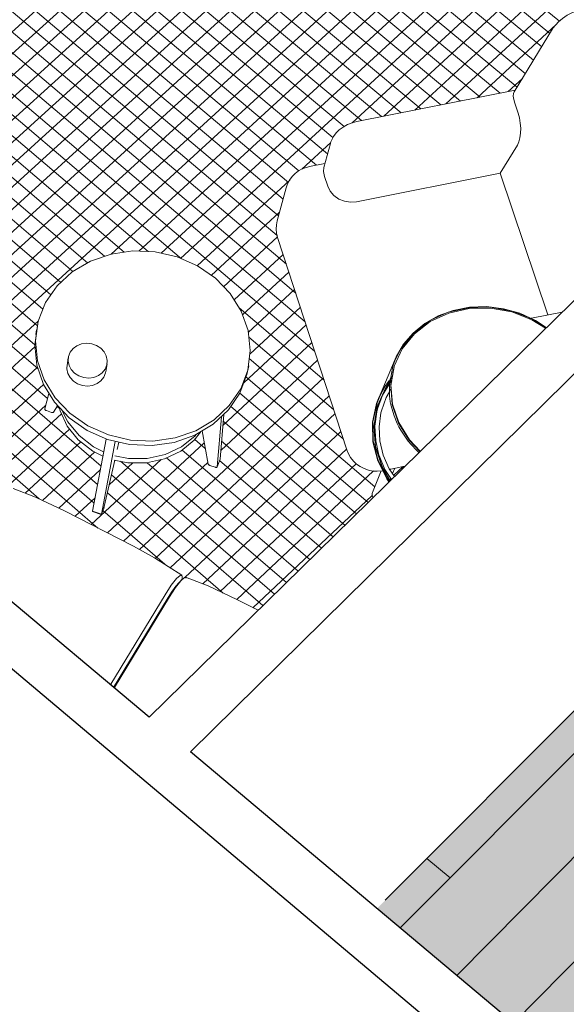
# Model space of a CAD drawing. Header units: centimetres. Extents: x 1151.07 to 1152.71, y 1902.53 to 1904.06.
# Tile 26 of 65: x 1151.76 to 1151.94, y 1903.22 to 1903.55. Entities that reach past the tile are written whole.
import ezdxf

# ---------------------------------------------------------------- set-up
doc = ezdxf.new("R2010")
doc.units = ezdxf.units.CM
for name, color, linetype, lineweight in [('Meble', 7, 'Continuous', 9), ('Meble-1', 8, 'Continuous', 9), ('Meble-2', 9, 'Continuous', 9), ('Oprawy oświetleniowe', 7, 'Continuous', 9), ('Oprawy oświetleniowe-1', 8, 'Continuous', 9), ('Oprawy oświetleniowe-2', 9, 'Continuous', 9), ('Wyposażenie elektryczne', 7, 'Continuous', 9), ('Wzór powierzchni', 7, 'Continuous', 9), ('Wzór powierzchni-1', 250, 'Continuous', 9), ('Wzór powierzchni-5', 254, 'Continuous', 9), ('Wzór powierzchni-6', 253, 'Continuous', 9), ('Wzór powierzchni-7', 9, 'Continuous', 9), ('Ściany', 7, 'Continuous', 9), ('Ściany-1', 250, 'Continuous', 25)]:
    doc.layers.add(name, color=color, linetype=linetype, lineweight=lineweight)
doc.layers.add('Wzór powierzchni-2', color=7, linetype='Continuous', lineweight=9, true_color=0xedebe7)

# ---------------------------------------------------------------- blocks, each defined once
blk = doc.blocks.new('FP_8-Aksono Kopia 1')
at = {"layer": 'Wzór powierzchni-2'}
h = blk.add_hatch(color=256, dxfattribs=at)
h.paths.add_polyline_path([(1152.18047, 1903.00093), (1152.20389, 1903.04115), (1152.17427, 1903.0658), (1152.16289, 1903.04503), (1152.15949, 1903.04141), (1152.1593, 1903.04144), (1152.15924, 1903.04147), (1152.15598, 1903.0442), (1152.14417, 1903.03142), (1152.17245, 1903.00766)])
h.paths.add_polyline_path([(1152.17072, 1903.06216), (1152.17085, 1903.06223), (1152.17065, 1903.06216), (1152.17068, 1903.06216)])
h.paths.add_polyline_path([(1152.09835, 1903.07461), (1152.12356, 1903.10144), (1152.12365, 1903.10136), (1152.12366, 1903.10167), (1152.12695, 1903.10518), (1152.10659, 1903.12213), (1152.09767, 1903.10299), (1152.09412, 1903.09928), (1152.09394, 1903.09931), (1152.09388, 1903.09935), (1152.08961, 1903.10297), (1152.07607, 1903.0886), (1152.09031, 1903.07664), (1152.09325, 1903.07988), (1152.09364, 1903.0799), (1152.09802, 1903.07623), (1152.09802, 1903.07573), (1152.09781, 1903.07505), (1152.09805, 1903.07485)])
h.paths.add_polyline_path([(1152.12814, 1903.09763), (1152.12807, 1903.09767), (1152.12813, 1903.09763)])
h.paths.add_polyline_path([(1152.10409, 1903.12088), (1152.10422, 1903.12095), (1152.10403, 1903.12088), (1152.10406, 1903.12088)])
h.paths.add_polyline_path([(1152.02687, 1903.13131), (1152.027, 1903.13153), (1152.02706, 1903.13146), (1152.02712, 1903.13158), (1152.02716, 1903.13162), (1152.02676, 1903.13155), (1152.02682, 1903.13156), (1152.02687, 1903.13132)])
h.paths.add_polyline_path([(1152.03252, 1903.13314), (1152.05764, 1903.15935), (1152.05766, 1903.15938), (1152.05775, 1903.15941), (1152.05782, 1903.15938), (1152.05783, 1903.15969), (1152.05944, 1903.16137), (1152.03979, 1903.17772), (1152.03187, 1903.1578), (1152.02841, 1903.15425), (1152.02822, 1903.15427), (1152.02817, 1903.15431), (1152.02397, 1903.15791), (1152.02399, 1903.15804), (1152.0252, 1903.16117), (1152.00933, 1903.14464), (1152.02211, 1903.13392), (1152.02231, 1903.13495), (1152.02234, 1903.13495), (1152.02241, 1903.13521), (1152.02243, 1903.13521), (1152.02247, 1903.13561), (1152.02607, 1903.13954), (1152.02646, 1903.13956), (1152.03076, 1903.13595), (1152.03076, 1903.13542), (1152.03062, 1903.13473), (1152.03079, 1903.13459)])
h.paths.add_polyline_path([(1152.26753, 1903.14128), (1152.28255, 1903.15759), (1152.27022, 1903.16757), (1152.26593, 1903.15705), (1152.26255, 1903.15344), (1152.26246, 1903.1534), (1152.26226, 1903.15347), (1152.25901, 1903.15611), (1152.25484, 1903.15159), (1152.25709, 1903.14977)])
h.paths.add_polyline_path([(1152.26285, 1903.15401), (1152.26286, 1903.15419), (1152.26285, 1903.15417)])
h.paths.add_polyline_path([(1152.26307, 1903.15477), (1152.26324, 1903.15498), (1152.26316, 1903.1549)])
h.paths.add_polyline_path([(1152.06224, 1903.15573), (1152.06217, 1903.15577), (1152.06223, 1903.15573)])
h.paths.add_polyline_path([(1152.26708, 1903.16459), (1152.26718, 1903.1647), (1152.26712, 1903.16475), (1152.26707, 1903.1646)])
h.paths.add_polyline_path([(1152.03713, 1903.17663), (1152.03726, 1903.1767), (1152.03707, 1903.17664), (1152.0371, 1903.17663)])
h.paths.add_polyline_path([(1151.95929, 1903.18805), (1151.95941, 1903.1882), (1151.95942, 1903.18809), (1151.95952, 1903.18831), (1151.95956, 1903.18836), (1151.95918, 1903.18831), (1151.95924, 1903.18828), (1151.95929, 1903.18806)])
h.paths.add_polyline_path([(1152.12791, 1903.26691), (1152.12796, 1903.26677), (1152.12795, 1903.26693)])
h.paths.add_polyline_path([(1151.96629, 1903.18868), (1151.96849, 1903.19094), (1151.9669, 1903.19232), (1151.9669, 1903.19247), (1151.98067, 1903.23363), (1151.98075, 1903.23357), (1151.98072, 1903.23387), (1151.98306, 1903.23626), (1151.96501, 1903.25125), (1151.95405, 1903.23973), (1151.95285, 1903.23853), (1151.95271, 1903.23847), (1151.9524, 1903.23864), (1151.94851, 1903.24188), (1151.94842, 1903.24205), (1151.94855, 1903.24228), (1151.94937, 1903.24315), (1151.95021, 1903.24404), (1151.96055, 1903.25519), (1151.96219, 1903.26019), (1151.96221, 1903.2602), (1151.96222, 1903.26103), (1151.96229, 1903.26312), (1151.96259, 1903.27178), (1151.96275, 1903.27683), (1151.96278, 1903.27786), (1151.96298, 1903.28283), (1151.96318, 1903.28923), (1151.96325, 1903.28985), (1151.96678, 1903.29343), (1151.96719, 1903.29343), (1151.96832, 1903.29268), (1151.99783, 1903.32254), (1151.99802, 1903.32499), (1152.00151, 1903.32853), (1152.00193, 1903.32853), (1152.00608, 1903.3255), (1152.00609, 1903.32494), (1152.00442, 1903.29497), (1152.00456, 1903.29503), (1152.02455, 1903.27861), (1152.05364, 1903.30826), (1152.05367, 1903.3083), (1152.05374, 1903.30833), (1152.05381, 1903.3083), (1152.05378, 1903.30857), (1152.05724, 1903.3121), (1152.05762, 1903.3121), (1152.0618, 1903.30871), (1152.06189, 1903.30836), (1152.06202, 1903.30841), (1152.07365, 1903.29896), (1152.09159, 1903.3173), (1152.09162, 1903.31735), (1152.09189, 1903.3179), (1152.09229, 1903.31871), (1152.09753, 1903.32919), (1152.09797, 1903.33011), (1152.09869, 1903.33154), (1152.09942, 1903.333), (1152.10699, 1903.34808), (1152.10705, 1903.34808), (1152.10706, 1903.34836), (1152.11024, 1903.35142), (1152.1106, 1903.35141), (1152.11481, 1903.34799), (1152.11481, 1903.34762), (1152.11429, 1903.34659), (1152.15109, 1903.31707), (1152.15196, 1903.31792), (1152.15232, 1903.31791), (1152.15657, 1903.3145), (1152.15657, 1903.31408), (1152.14066, 1903.28423), (1152.13831, 1903.27888), (1152.13552, 1903.26588), (1152.1321, 1903.26238), (1152.13198, 1903.26237), (1152.13184, 1903.26242), (1152.12772, 1903.26579), (1152.12765, 1903.2659), (1152.12812, 1903.26833), (1152.12075, 1903.26065), (1152.13965, 1903.24528), (1152.15614, 1903.26263), (1152.1566, 1903.2635), (1152.15821, 1903.26646), (1152.16572, 1903.28012), (1152.16655, 1903.28165), (1152.16681, 1903.28212), (1152.1725, 1903.29238), (1152.17258, 1903.29233), (1152.1726, 1903.29262), (1152.17575, 1903.29574), (1152.17611, 1903.29573), (1152.18039, 1903.2923), (1152.18044, 1903.29197), (1152.17983, 1903.29087), (1152.21732, 1903.26078), (1152.21818, 1903.26166), (1152.21855, 1903.26164), (1152.22287, 1903.25817), (1152.22292, 1903.25785), (1152.20573, 1903.22857), (1152.20312, 1903.22339), (1152.19937, 1903.21106), (1152.19596, 1903.2075), (1152.19589, 1903.20747), (1152.1957, 1903.20754), (1152.19144, 1903.21104), (1152.18723, 1903.20658), (1152.20675, 1903.1907), (1152.22307, 1903.20802), (1152.22312, 1903.20812), (1152.22368, 1903.20913), (1152.22517, 1903.2116), (1152.22873, 1903.21748), (1152.22894, 1903.21777), (1152.22984, 1903.21931), (1152.23004, 1903.2196), (1152.23094, 1903.22114), (1152.23115, 1903.22143), (1152.23221, 1903.22325), (1152.2324, 1903.22356), (1152.24085, 1903.23742), (1152.24094, 1903.23737), (1152.24095, 1903.23767), (1152.24407, 1903.24086), (1152.24444, 1903.24085), (1152.24879, 1903.23735), (1152.24885, 1903.23702), (1152.24819, 1903.23595), (1152.26669, 1903.22108), (1152.27153, 1903.22987), (1152.29993, 1903.26031), (1152.06728, 1903.44535), (1152.02634, 1903.40429), (1152.02566, 1903.40222), (1152.01921, 1903.39575), (1152.01849, 1903.39634), (1152.01849, 1903.39642), (1151.87766, 1903.25521), (1151.95473, 1903.19052), (1151.95479, 1903.19134), (1151.95489, 1903.19189), (1151.95492, 1903.19178), (1151.95495, 1903.19229), (1151.95855, 1903.19617), (1151.95893, 1903.19619), (1151.96315, 1903.19264), (1151.96315, 1903.19203), (1151.96308, 1903.19138), (1151.96559, 1903.18928)])
h.paths.add_polyline_path([(1152.25084, 1903.1923), (1152.25615, 1903.20194), (1152.23692, 1903.21746), (1152.23129, 1903.20811), (1152.23151, 1903.20794), (1152.2502, 1903.19282)])
h.paths.add_polyline_path([(1151.97753, 1903.20023), (1151.99146, 1903.21446), (1151.9915, 1903.21448), (1151.99157, 1903.21451), (1151.99164, 1903.21452), (1151.99161, 1903.21475), (1151.99326, 1903.21644), (1151.98527, 1903.22302), (1151.97948, 1903.20596)])
h.paths.add_polyline_path([(1152.22776, 1903.20439), (1152.22781, 1903.20442), (1152.22778, 1903.20442)])
h.paths.add_polyline_path([(1152.22771, 1903.20436), (1152.22781, 1903.20448), (1152.22772, 1903.20438)])
h.paths.add_polyline_path([(1152.19623, 1903.20811), (1152.19623, 1903.20831), (1152.19621, 1903.20828)])
h.paths.add_polyline_path([(1151.99598, 1903.21089), (1151.99602, 1903.21097), (1151.99592, 1903.2109), (1151.99598, 1903.21089)])
h.paths.add_polyline_path([(1152.22883, 1903.21758), (1152.22897, 1903.21789), (1152.22888, 1903.21766)])
h.paths.add_polyline_path([(1152.19955, 1903.21933), (1152.19964, 1903.21944), (1152.19958, 1903.21944), (1152.19955, 1903.21935)])
h.paths.add_polyline_path([(1152.22994, 1903.21941), (1152.23008, 1903.21972), (1152.22998, 1903.21949)])
h.paths.add_polyline_path([(1152.19961, 1903.21953), (1152.19966, 1903.21976), (1152.19961, 1903.21972), (1152.19961, 1903.21967)])
h.paths.add_polyline_path([(1152.23105, 1903.22124), (1152.23119, 1903.22156), (1152.23109, 1903.22133)])
h.paths.add_polyline_path([(1152.23327, 1903.22491), (1152.23337, 1903.22517), (1152.23337, 1903.22512)])
h.paths.add_polyline_path([(1152.20232, 1903.22498), (1152.20236, 1903.22502), (1152.20234, 1903.22501)])
h.paths.add_polyline_path([(1152.20227, 1903.22496), (1152.20235, 1903.22506), (1152.20228, 1903.22498)])
h.paths.add_polyline_path([(1152.2355, 1903.2286), (1152.23564, 1903.22892), (1152.23554, 1903.22869)])
h.paths.add_polyline_path([(1151.98514, 1903.22997), (1151.98518, 1903.23004), (1151.98507, 1903.22997), (1151.98514, 1903.22997)])
h.paths.add_polyline_path([(1152.23662, 1903.23045), (1152.23673, 1903.23072), (1152.23673, 1903.23067)])
h.paths.add_polyline_path([(1152.20028, 1903.23319), (1152.20531, 1903.24183), (1152.20552, 1903.24212), (1152.20573, 1903.24263), (1152.16937, 1903.27197), (1152.16412, 1903.26236), (1152.16421, 1903.26236), (1152.2002, 1903.23325)])
h.paths.add_polyline_path([(1152.24539, 1903.2333), (1152.24567, 1903.23377), (1152.24547, 1903.23371), (1152.24558, 1903.23371), (1152.24541, 1903.23335), (1152.24539, 1903.23332)])
h.paths.add_polyline_path([(1152.23886, 1903.23417), (1152.23901, 1903.23449), (1152.23891, 1903.23426)])
h.paths.add_polyline_path([(1152.20326, 1903.23824), (1152.20345, 1903.23864), (1152.2033, 1903.23832)])
h.paths.add_polyline_path([(1151.95327, 1903.23906), (1151.95388, 1903.23959), (1151.95346, 1903.23923), (1151.95335, 1903.23913)])
h.paths.add_polyline_path([(1152.20434, 1903.24008), (1152.20447, 1903.24039), (1152.20438, 1903.24016)])
h.paths.add_polyline_path([(1151.95492, 1903.24076), (1151.9554, 1903.2412), (1151.95615, 1903.24203), (1151.95608, 1903.24203), (1151.95579, 1903.24165), (1151.95507, 1903.2409)])
h.paths.add_polyline_path([(1152.20541, 1903.24193), (1152.20555, 1903.24224), (1152.20546, 1903.24202)])
h.paths.add_polyline_path([(1151.96405, 1903.25044), (1151.96455, 1903.2509), (1151.96417, 1903.25056)])
h.paths.add_polyline_path([(1152.21946, 1903.25415), (1152.21974, 1903.25462), (1152.21965, 1903.25456), (1152.21954, 1903.25429), (1152.21947, 1903.25416)])
h.paths.add_polyline_path([(1152.16061, 1903.25874), (1152.16072, 1903.2589), (1152.16063, 1903.25877)])
h.paths.add_polyline_path([(1152.16056, 1903.25872), (1152.16064, 1903.2588), (1152.16057, 1903.25874)])
h.paths.add_polyline_path([(1152.13257, 1903.26466), (1152.1327, 1903.26484), (1152.13263, 1903.26482), (1152.13258, 1903.26469)])
h.paths.add_polyline_path([(1152.13284, 1903.26543), (1152.13279, 1903.2655), (1152.13282, 1903.26544), (1152.13284, 1903.26543)])
h.paths.add_polyline_path([(1152.13284, 1903.26573), (1152.13296, 1903.26604), (1152.1329, 1903.26603), (1152.13288, 1903.26593)])
h.paths.add_polyline_path([(1151.9706, 1903.26888), (1151.99629, 1903.29488), (1151.99632, 1903.29491), (1151.9964, 1903.29493), (1151.99643, 1903.29493), (1151.99645, 1903.29577), (1151.99655, 1903.29764), (1151.99668, 1903.30129), (1151.97084, 1903.27504), (1151.9706, 1903.269)])
h.paths.add_polyline_path([(1152.13719, 1903.28069), (1152.13726, 1903.28076), (1152.1372, 1903.28071)])
h.paths.add_polyline_path([(1152.13724, 1903.28071), (1152.13728, 1903.28075), (1152.13726, 1903.28074)])
h.paths.add_polyline_path([(1152.17697, 1903.28831), (1152.17724, 1903.28879), (1152.17714, 1903.28873), (1152.17704, 1903.28844), (1152.17698, 1903.28832)])
h.paths.add_polyline_path([(1152.13509, 1903.28894), (1152.1373, 1903.29309), (1152.13801, 1903.29443), (1152.14015, 1903.2986), (1152.1046, 1903.32728), (1152.0997, 1903.3174), (1152.09983, 1903.31744), (1152.13509, 1903.28895)])
h.paths.add_polyline_path([(1152.00437, 1903.29498), (1152.0044, 1903.29507), (1152.00437, 1903.29503)])
h.paths.add_polyline_path([(1152.05819, 1903.30475), (1152.05823, 1903.30482), (1152.05813, 1903.30476), (1152.05819, 1903.30475)])
h.paths.add_polyline_path([(1152.15316, 1903.31054), (1152.15341, 1903.31102), (1152.15332, 1903.31097), (1152.15321, 1903.31066), (1152.15316, 1903.31055)])
h.paths.add_polyline_path([(1152.09618, 1903.31387), (1152.09625, 1903.31398), (1152.09618, 1903.31389)])
h.paths.add_polyline_path([(1152.09623, 1903.3139), (1152.09629, 1903.31398), (1152.09623, 1903.31391)])
h.paths.add_polyline_path([(1152.11139, 1903.34411), (1152.11163, 1903.3446), (1152.11154, 1903.34454), (1152.11149, 1903.34434), (1152.11139, 1903.34413)])
blk = doc.blocks.new('FP_33-Aksono Kopia 1')
at = {"layer": 'Wzór powierzchni-5'}
for p, q in [((1151.88316, 1903.39687), (1151.88621, 1903.39975)), ((1151.88616, 1903.39917), (1151.88562, 1903.39963)), ((1151.88237, 1903.39545), (1151.8821, 1903.39569))]:
    blk.add_line(p, q, dxfattribs=at)
at = {"layer": 'Wzór powierzchni-6'}
for p, q in [((1151.92348, 1903.52385), (1151.72386, 1903.68964)), ((1151.9179, 1903.52185), (1151.7222, 1903.68456)), ((1151.91144, 1903.52057), (1151.72134, 1903.6788)), ((1151.90499, 1903.51929), (1151.72496, 1903.66929)), ((1151.89852, 1903.51802), (1151.72037, 1903.66661)), ((1151.89206, 1903.51674), (1151.7198, 1903.66057)), ((1151.88559, 1903.51546), (1151.71657, 1903.65674)), ((1151.87912, 1903.51418), (1151.71574, 1903.6509)), ((1151.87265, 1903.5129), (1151.73015, 1903.63227)), ((1151.86693, 1903.51098), (1151.72934, 1903.62636)), ((1151.86329, 1903.50731), (1151.7256, 1903.62291)), ((1151.86152, 1903.50207), (1151.72185, 1903.61945)), ((1151.76694, 1903.43165), (1151.5496, 1903.61877)), ((1151.77001, 1903.42201), (1151.54555, 1903.61548)), ((1151.85791, 1903.49836), (1151.71975, 1903.61461)), ((1151.78749, 1903.39992), (1151.5415, 1903.61219)), ((1151.78635, 1903.39386), (1151.53744, 1903.60889)), ((1151.85215, 1903.49645), (1151.71948, 1903.6082)), ((1151.78521, 1903.38779), (1151.53338, 1903.60559)), ((1151.67043, 1903.44053), (1151.851, 1903.60418)), ((1151.67257, 1903.4644), (1151.8298, 1903.6064)), ((1151.66972, 1903.43254), (1151.85442, 1903.60013)), ((1151.67186, 1903.45646), (1151.83398, 1903.60306)), ((1151.84872, 1903.49259), (1151.71883, 1903.60211)), ((1151.92885, 1903.53265), (1151.84628, 1903.60107)), ((1151.67114, 1903.44851), (1151.83817, 1903.59971)), ((1151.67237, 1903.42759), (1151.85978, 1903.59783)), ((1151.92617, 1903.52825), (1151.8426, 1903.59759)), ((1151.84702, 1903.48724), (1151.71816, 1903.59601)), ((1151.67659, 1903.42404), (1151.86117, 1903.59192)), ((1151.85113, 1903.4565), (1151.69174, 1903.59163)), ((1151.70515, 1903.44265), (1151.86846, 1903.59136)), ((1151.85422, 1903.44703), (1151.68796, 1903.58814)), ((1151.84552, 1903.48172), (1151.71749, 1903.5899)), ((1151.85731, 1903.43753), (1151.68417, 1903.58464)), ((1151.71131, 1903.44089), (1151.86896, 1903.58461)), ((1151.71575, 1903.43756), (1151.8768, 1903.58455)), ((1151.93731, 1903.54543), (1151.88885, 1903.58546)), ((1151.81376, 1903.46768), (1151.68038, 1903.58113)), ((1151.71649, 1903.41598), (1151.89669, 1903.58103)), ((1151.84508, 1903.47528), (1151.71682, 1903.58378)), ((1151.80291, 1903.47006), (1151.67658, 1903.57763)), ((1151.84806, 1903.46594), (1151.71615, 1903.57765)), ((1151.71873, 1903.43288), (1151.87759, 1903.57804)), ((1151.72148, 1903.41309), (1151.90093, 1903.57766)), ((1151.93421, 1903.54141), (1151.88768, 1903.57989)), ((1151.71809, 1903.42487), (1151.88456, 1903.57717)), ((1151.93153, 1903.53703), (1151.8865, 1903.57431)), ((1151.79507, 1903.46987), (1151.67278, 1903.57412)), ((1151.79077, 1903.46925), (1151.90517, 1903.57428)), ((1151.78861, 1903.4685), (1151.66898, 1903.5706)), ((1151.79986, 1903.47019), (1151.90942, 1903.57091)), ((1151.80717, 1903.4695), (1151.91368, 1903.56752)), ((1151.78308, 1903.46635), (1151.66904, 1903.56377)), ((1151.81342, 1903.46783), (1151.91793, 1903.56414)), ((1151.86954, 1903.51217), (1151.92219, 1903.56075)), ((1151.77831, 1903.46353), (1151.66852, 1903.55742)), ((1151.87988, 1903.51433), (1151.92646, 1903.55735)), ((1151.89006, 1903.51634), (1151.93073, 1903.55396)), ((1151.77438, 1903.45998), (1151.668, 1903.55107)), ((1151.90023, 1903.51835), (1151.93501, 1903.55055)), ((1151.77109, 1903.45589), (1151.66748, 1903.5447)), ((1151.9104, 1903.52037), (1151.93622, 1903.54431)), ((1151.7685, 1903.45118), (1151.66696, 1903.53831)), ((1151.76674, 1903.44575), (1151.66643, 1903.53192)), ((1151.76588, 1903.43953), (1151.66358, 1903.52751)), ((1151.92055, 1903.52237), (1151.92522, 1903.52671)), ((1151.85311, 1903.49701), (1151.86259, 1903.50576)), ((1151.81888, 1903.46544), (1151.84918, 1903.49339)), ((1151.82351, 1903.46227), (1151.84584, 1903.48289)), ((1151.78649, 1903.37961), (1151.67372, 1903.47726)), ((1151.82756, 1903.45855), (1151.84518, 1903.47484)), ((1151.831, 1903.45426), (1151.84703, 1903.4691)), ((1151.83376, 1903.44933), (1151.8489, 1903.46336)), ((1151.83563, 1903.44356), (1151.85077, 1903.45761)), ((1151.86041, 1903.428), (1151.83267, 1903.4516)), ((1151.83611, 1903.43649), (1151.85265, 1903.45185)), ((1151.72669, 1903.41041), (1151.76703, 1903.44745)), ((1151.83412, 1903.4271), (1151.85452, 1903.44608)), ((1151.82732, 1903.41321), (1151.85641, 1903.4403)), ((1151.86352, 1903.41845), (1151.8358, 1903.44205)), ((1151.7319, 1903.40772), (1151.76591, 1903.43898)), ((1151.82663, 1903.40498), (1151.85829, 1903.43451)), ((1151.86664, 1903.40886), (1151.83593, 1903.43504)), ((1151.76727, 1903.38919), (1151.71885, 1903.43116)), ((1151.73712, 1903.40504), (1151.76672, 1903.43228)), ((1151.74233, 1903.40233), (1151.76866, 1903.42659)), ((1151.80004, 1903.37256), (1151.86018, 1903.42871)), ((1151.87696, 1903.39311), (1151.83486, 1903.42904)), ((1151.87478, 1903.388), (1151.83289, 1903.42379)), ((1151.74742, 1903.39952), (1151.76942, 1903.41981)), ((1151.80519, 1903.36972), (1151.86207, 1903.42289)), ((1151.75237, 1903.39656), (1151.77454, 1903.41703)), ((1151.77399, 1903.41858), (1151.77311, 1903.41933)), ((1151.8101, 1903.36665), (1151.86397, 1903.41707)), ((1151.87098, 1903.38427), (1151.8299, 1903.4194)), ((1151.86717, 1903.38053), (1151.82744, 1903.41456)), ((1151.75709, 1903.39339), (1151.7772, 1903.41198)), ((1151.81483, 1903.36341), (1151.86587, 1903.41123)), ((1151.76273, 1903.39105), (1151.78085, 1903.40783)), ((1151.78956, 1903.37804), (1151.82121, 1903.40752)), ((1151.82156, 1903.40564), (1151.81811, 1903.40861)), ((1151.86336, 1903.37679), (1151.82689, 1903.40806)), ((1151.76834, 1903.38869), (1151.78542, 1903.40452)), ((1151.85573, 1903.3693), (1151.81399, 1903.40515)), ((1151.82081, 1903.36133), (1151.86777, 1903.40539)), ((1151.78429, 1903.38075), (1151.80715, 1903.40201)), ((1151.79017, 1903.3938), (1151.79787, 1903.40096)), ((1151.84424, 1903.35803), (1151.79381, 1903.4015)), ((1151.79482, 1903.37533), (1151.82243, 1903.40106)), ((1151.84807, 1903.36179), (1151.80254, 1903.40099)), ((1151.8519, 1903.36555), (1151.80887, 1903.40255)), ((1151.85955, 1903.37305), (1151.82619, 1903.40167)), ((1151.82639, 1903.35887), (1151.87097, 1903.40074)), ((1151.77374, 1903.38612), (1151.78725, 1903.39867)), ((1151.83183, 1903.35627), (1151.87656, 1903.39833)), ((1151.87907, 1903.39826), (1151.879, 1903.39833)), ((1151.8404, 1903.35426), (1151.79089, 1903.39698)), ((1151.82745, 1903.35836), (1151.78955, 1903.3911)), ((1151.77903, 1903.38346), (1151.78553, 1903.38949)), ((1151.83713, 1903.35354), (1151.87611, 1903.39023)), ((1151.80836, 1903.36778), (1151.78807, 1903.38532)), ((1151.81404, 1903.36286), (1151.81396, 1903.36293))]:
    blk.add_line(p, q, dxfattribs=at)
blk = doc.blocks.new('FP_34-Aksono Kopia 1')
at = {"layer": 'Wzór powierzchni-7'}
for p, q in [((1152.07485, 1903.43933), (1151.88526, 1903.24882)), ((1152.09322, 1903.42472), (1151.90374, 1903.23331)), ((1151.89398, 1903.27157), (1151.90158, 1903.26522)), ((1151.9612, 1903.25721), (1151.9223, 1903.21772))]:
    blk.add_line(p, q, dxfattribs=at)

msp = doc.modelspace()

# ---------------------------------------------------------------- linework, layer by layer
at = {"layer": 'Meble'}
for p, q in [((1151.92255, 1903.52233), (1151.93511, 1903.54289)), ((1151.87113, 1903.51261), (1151.92285, 1903.52283)), ((1151.92381, 1903.51532), (1151.92271, 1903.51856)), ((1151.86027, 1903.49756), (1151.86244, 1903.50541)), ((1151.91792, 1903.49568), (1151.92358, 1903.50486)), ((1151.85564, 1903.49792), (1151.86064, 1903.49891)), ((1151.8605, 1903.49464), (1151.86157, 1903.4914)), ((1151.87095, 1903.48634), (1151.91792, 1903.49568)), ((1151.91792, 1903.49568), (1151.93358, 1903.44938)), ((1151.84507, 1903.48007), (1151.84801, 1903.49093)), ((1151.86783, 1903.4052), (1151.84521, 1903.47468)), ((1151.92815, 1903.44823), (1151.93818, 1903.45024)), ((1151.76617, 1903.44298), (1151.76639, 1903.44445)), ((1151.83576, 1903.43266), (1151.83547, 1903.4312)), ((1151.77044, 1903.4236), (1151.76909, 1903.41858)), ((1151.76908, 1903.41857), (1151.76915, 1903.41874)), ((1151.76964, 1903.41804), (1151.77132, 1903.41747)), ((1151.77194, 1903.4175), (1151.7733, 1903.41963)), ((1151.82762, 1903.41673), (1151.82639, 1903.40218)), ((1151.82543, 1903.39967), (1151.82681, 1903.41597)), ((1151.82049, 1903.41138), (1151.82253, 1903.40053)), ((1151.78472, 1903.38518), (1151.78915, 1903.40875)), ((1151.79208, 1903.40796), (1151.78758, 1903.38421)), ((1151.79278, 1903.40535), (1151.79326, 1903.40774)), ((1151.78854, 1903.38666), (1151.79201, 1903.40187)), ((1151.82543, 1903.39967), (1151.82639, 1903.40218)), ((1151.82638, 1903.40212), (1151.82543, 1903.3996)), ((1151.82639, 1903.40218), (1151.82638, 1903.40211)), ((1151.82307, 1903.40011), (1151.82476, 1903.39954)), ((1151.87622, 1903.39129), (1151.87908, 1903.39834)), ((1151.77554, 1903.38531), (1151.7981, 1903.3737)), ((1151.78757, 1903.38409), (1151.78471, 1903.38506)), ((1151.78472, 1903.38518), (1151.78758, 1903.38421)), ((1151.78773, 1903.38442), (1151.7883, 1903.38592)), ((1151.81403, 1903.36311), (1151.81398, 1903.36281)), ((1151.80845, 1903.3578), (1151.79067, 1903.32853)), ((1151.79153, 1903.32753), (1151.80905, 1903.35639)), ((1151.80981, 1903.3571), (1151.79185, 1903.32753)), ((1151.83209, 1903.3562), (1151.83884, 1903.35272))]:
    msp.add_line(p, q, dxfattribs=at)
for points in [[(1151.94727, 1903.54978, 0), (1151.94542, 1903.54948, 0), (1151.94352, 1903.54896, 0), (1151.94164, 1903.54824, 0), (1151.93988, 1903.54735, 0), (1151.93831, 1903.54632, 0), (1151.93697, 1903.54519, 0), (1151.93522, 1903.54308, 0), (1151.93511, 1903.54289, 0)], [(1151.92271, 1903.51856, 0), (1151.92237, 1903.5198, 0), (1151.92224, 1903.52087, 0), (1151.92231, 1903.52172, 0), (1151.92255, 1903.52234, 0)], [(1151.92358, 1903.50486, 0), (1151.92407, 1903.5059, 0), (1151.92442, 1903.50722, 0), (1151.92462, 1903.50874, 0), (1151.92466, 1903.5104, 0), (1151.92453, 1903.5121, 0), (1151.92424, 1903.51377, 0), (1151.92381, 1903.51532, 0)], [(1151.87113, 1903.51261, 0), (1151.86955, 1903.51219, 0), (1151.86801, 1903.51158, 0), (1151.86659, 1903.51079, 0), (1151.86535, 1903.50987, 0), (1151.86431, 1903.50884, 0), (1151.86347, 1903.50772, 0), (1151.86252, 1903.50568, 0), (1151.86244, 1903.50541, 0)], [(1151.84801, 1903.49093, 0), (1151.84847, 1903.49223, 0), (1151.84912, 1903.49346, 0), (1151.84994, 1903.49459, 0), (1151.85091, 1903.49559, 0), (1151.85203, 1903.49645, 0), (1151.85326, 1903.49714, 0), (1151.85564, 1903.49792, 0)], [(1151.86027, 1903.49757, 0), (1151.86016, 1903.49624, 0), (1151.8605, 1903.49464, 0)], [(1151.86157, 1903.4914, 0), (1151.86237, 1903.48977, 0), (1151.86361, 1903.48834, 0), (1151.8652, 1903.48723, 0), (1151.86704, 1903.48649, 0), (1151.869, 1903.48619, 0), (1151.87095, 1903.48634, 0)], [(1151.84521, 1903.47468, 0), (1151.84488, 1903.47603, 0), (1151.84475, 1903.4774, 0), (1151.84482, 1903.47878, 0), (1151.84507, 1903.48007, 0)], [(1151.81236, 1903.4683, 0), (1151.80523, 1903.46995, 0), (1151.79793, 1903.47028, 0), (1151.79077, 1903.46925, 0), (1151.78406, 1903.46693, 0), (1151.77809, 1903.4634, 0), (1151.77311, 1903.45881, 0), (1151.76935, 1903.45337, 0), (1151.76697, 1903.4473, 0), (1151.76609, 1903.44087, 0), (1151.76673, 1903.43437, 0), (1151.76888, 1903.42806, 0), (1151.77246, 1903.42224, 0), (1151.77729, 1903.41715, 0), (1151.78319, 1903.41303, 0), (1151.78988, 1903.41006, 0)], [(1151.78988, 1903.41006, 0), (1151.79707, 1903.40837, 0), (1151.80444, 1903.40804, 0), (1151.81167, 1903.40909, 0), (1151.81843, 1903.41146, 0), (1151.82443, 1903.41505, 0), (1151.8294, 1903.4197, 0), (1151.83313, 1903.4252, 0), (1151.83545, 1903.43131, 0), (1151.83627, 1903.43775, 0), (1151.83555, 1903.44426, 0), (1151.83334, 1903.45053, 0), (1151.82973, 1903.4563, 0), (1151.82488, 1903.46132, 0), (1151.819, 1903.46538, 0), (1151.81236, 1903.4683, 0)], [(1151.78963, 1903.40862, 0), (1151.78295, 1903.41158, 0), (1151.77706, 1903.4157, 0), (1151.77223, 1903.42078, 0), (1151.76866, 1903.4266, 0), (1151.76651, 1903.4329, 0), (1151.76586, 1903.43941, 0), (1151.76675, 1903.44583, 0)], [(1151.83566, 1903.43228, 0), (1151.83517, 1903.42985, 0), (1151.83285, 1903.42374, 0), (1151.82912, 1903.41825, 0), (1151.82415, 1903.4136, 0), (1151.81816, 1903.41001, 0), (1151.8114, 1903.40764, 0), (1151.80418, 1903.4066, 0), (1151.79682, 1903.40693, 0), (1151.78963, 1903.40862, 0)], [(1151.76909, 1903.41858, 0), (1151.76907, 1903.41851, 0), (1151.76909, 1903.41843, 0), (1151.76915, 1903.41834, 0), (1151.76924, 1903.41825, 0), (1151.76936, 1903.41817, 0), (1151.76949, 1903.4181, 0), (1151.76964, 1903.41804, 0)], [(1151.77132, 1903.41747, 0), (1151.77146, 1903.41744, 0), (1151.77159, 1903.41741, 0), (1151.77171, 1903.41741, 0), (1151.77181, 1903.41743, 0), (1151.77189, 1903.41746, 0), (1151.77194, 1903.4175, 0)], [(1151.78802, 1903.40314, 0), (1151.78477, 1903.40482, 0), (1151.78006, 1903.40844, 0), (1151.77643, 1903.41293, 0), (1151.77408, 1903.41801, 0), (1151.7738, 1903.419, 0)], [(1151.77492, 1903.41775, 0), (1151.77666, 1903.41436, 0), (1151.7803, 1903.40987, 0), (1151.785, 1903.40624, 0), (1151.78829, 1903.40455, 0)], [(1151.82004, 1903.41096, 0), (1151.81794, 1903.40838, 0), (1151.81353, 1903.40477, 0), (1151.80823, 1903.40225, 0), (1151.80236, 1903.40095, 0), (1151.79625, 1903.40096, 0), (1151.79176, 1903.40182, 0)], [(1151.792, 1903.40325, 0), (1151.7965, 1903.40238, 0), (1151.80261, 1903.40237, 0), (1151.80849, 1903.40367, 0), (1151.8138, 1903.4062, 0), (1151.81821, 1903.40981, 0), (1151.81857, 1903.41019, 0)], [(1151.86783, 1903.4052, 0), (1151.86836, 1903.40389, 0), (1151.86908, 1903.40267, 0), (1151.86997, 1903.40155, 0), (1151.87102, 1903.40056, 0), (1151.8722, 1903.39973, 0), (1151.8735, 1903.39906, 0), (1151.87488, 1903.39857, 0), (1151.87631, 1903.39828, 0), (1151.87778, 1903.39819, 0), (1151.87956, 1903.39838, 0)], [(1151.82253, 1903.40053, 0), (1151.82256, 1903.40045, 0), (1151.82262, 1903.40037, 0), (1151.8227, 1903.4003, 0), (1151.82281, 1903.40022, 0), (1151.82293, 1903.40016, 0), (1151.82307, 1903.40011, 0)], [(1151.82476, 1903.39954, 0), (1151.82491, 1903.3995, 0), (1151.82505, 1903.39948, 0), (1151.82519, 1903.39948, 0), (1151.8253, 1903.3995, 0), (1151.82538, 1903.39954, 0), (1151.82542, 1903.3996, 0), (1151.82543, 1903.39967, 0)], [(1151.77554, 1903.38531, 0), (1151.76601, 1903.38976, 0), (1151.75873, 1903.39257, 0)], [(1151.87626, 1903.39138, 0), (1151.87612, 1903.39095, 0), (1151.87609, 1903.39052, 0), (1151.87618, 1903.39009, 0), (1151.87637, 1903.3897, 0), (1151.87642, 1903.38962, 0)], [(1151.78472, 1903.38506, 0), (1151.7847, 1903.38506, 0), (1151.78471, 1903.3851, 0), (1151.78472, 1903.38518, 0)], [(1151.78758, 1903.38421, 0), (1151.78756, 1903.38414, 0), (1151.78756, 1903.3841, 0), (1151.78757, 1903.3841, 0), (1151.7876, 1903.38413, 0), (1151.78763, 1903.3842, 0), (1151.78768, 1903.3843, 0), (1151.78773, 1903.38442, 0)], [(1151.7883, 1903.38592, 0), (1151.78835, 1903.38604, 0), (1151.7884, 1903.38618, 0), (1151.78844, 1903.38631, 0), (1151.78848, 1903.38644, 0), (1151.78851, 1903.38656, 0), (1151.78854, 1903.38666, 0)], [(1151.81385, 1903.36419, 0), (1151.80496, 1903.36991, 0), (1151.7981, 1903.3737, 0)], [(1151.81399, 1903.36281, 0), (1151.81399, 1903.36399, 0), (1151.81338, 1903.36416, 0), (1151.81216, 1903.36309, 0), (1151.81046, 1903.3609, 0), (1151.80845, 1903.3578, 0)], [(1151.81416, 1903.36305, 0), (1151.81196, 1903.36067, 0), (1151.81053, 1903.35871, 0), (1151.80905, 1903.35639, 0)], [(1151.81535, 1903.36329, 0), (1151.81473, 1903.36346, 0), (1151.81352, 1903.36239, 0), (1151.81182, 1903.3602, 0), (1151.80981, 1903.3571, 0)], [(1151.83209, 1903.3562, 0), (1151.82248, 1903.36068, 0), (1151.81514, 1903.36352, 0)]]:
    msp.add_polyline3d(points, dxfattribs=at)
at = {"layer": 'Meble-1'}
for p, q in [((1151.92786, 1903.44817), (1151.9281, 1903.44822)), ((1151.87956, 1903.39838), (1151.87975, 1903.3984)), ((1151.8805, 1903.39856), (1151.88016, 1903.39849)), ((1151.88217, 1903.39889), (1151.88193, 1903.39885)), ((1151.88684, 1903.39984), (1151.88217, 1903.39889)), ((1151.88353, 1903.3992), (1151.88281, 1903.39743)), ((1151.88181, 1903.39498), (1151.88176, 1903.39485)), ((1151.88219, 1903.3959), (1151.88202, 1903.39549))]:
    msp.add_line(p, q, dxfattribs=at)
at = {"layer": 'Meble-2'}
for p, q in [((1151.92742, 1903.44808), (1151.92775, 1903.44815)), ((1151.92779, 1903.44815), (1151.92786, 1903.44817)), ((1151.88016, 1903.39849), (1151.87979, 1903.39841)), ((1151.88202, 1903.39549), (1151.88181, 1903.39498))]:
    msp.add_line(p, q, dxfattribs=at)
at = {"layer": 'Oprawy oświetleniowe'}
for p, q in [((1151.87816, 1903.42193), (1151.88359, 1903.43482)), ((1151.8828, 1903.43053), (1151.88284, 1903.4307)), ((1151.88226, 1903.42645), (1151.88274, 1903.42019)), ((1151.88274, 1903.42019), (1151.88479, 1903.41411)), ((1151.88479, 1903.41411), (1151.88828, 1903.4085)), ((1151.88828, 1903.4085), (1151.89181, 1903.40473))]:
    msp.add_line(p, q, dxfattribs=at)
for points in [[(1151.88948, 1903.44341, 0), (1151.89329, 1903.44653, 0), (1151.89772, 1903.44903, 0), (1151.90264, 1903.45083, 0), (1151.90794, 1903.45185, 0), (1151.91344, 1903.45204, 0), (1151.91899, 1903.45137, 0), (1151.92438, 1903.44986, 0), (1151.92945, 1903.44755, 0), (1151.93303, 1903.44518, 0)], [(1151.93279, 1903.44496, 0), (1151.92829, 1903.44773, 0), (1151.92177, 1903.45032, 0), (1151.91484, 1903.45158, 0), (1151.90785, 1903.45146, 0), (1151.90116, 1903.44996, 0), (1151.89508, 1903.44715, 0), (1151.88992, 1903.44318, 0)], [(1151.93279, 1903.44496, 0), (1151.92829, 1903.44774, 0), (1151.92177, 1903.45032, 0), (1151.91484, 1903.45158, 0), (1151.90785, 1903.45146, 0), (1151.90116, 1903.44996, 0), (1151.89508, 1903.44715, 0), (1151.88992, 1903.44318, 0)], [(1151.88992, 1903.44318, 0), (1151.88594, 1903.43824, 0), (1151.88334, 1903.43257, 0), (1151.88226, 1903.42645, 0)], [(1151.88992, 1903.44318, 0), (1151.88594, 1903.43824, 0), (1151.88334, 1903.43257, 0), (1151.88226, 1903.42645, 0), (1151.88274, 1903.42019, 0), (1151.88478, 1903.41411, 0), (1151.88828, 1903.4085, 0), (1151.89181, 1903.40473, 0)], [(1151.88948, 1903.44341, 0), (1151.88633, 1903.43973, 0), (1151.88396, 1903.43565, 0), (1151.88359, 1903.43482, 0)], [(1151.87844, 1903.42257, 0), (1151.87757, 1903.42039, 0), (1151.8762, 1903.41423, 0), (1151.87632, 1903.40787, 0), (1151.87792, 1903.4016, 0), (1151.88093, 1903.39568, 0), (1151.88158, 1903.39472, 0)]]:
    msp.add_polyline3d(points, dxfattribs=at)
at = {"layer": 'Oprawy oświetleniowe-1'}
for p, q in [((1151.8805, 1903.42622), (1151.88174, 1903.428)), ((1151.88233, 1903.42797), (1151.88168, 1903.42711)), ((1151.88235, 1903.42812), (1151.88172, 1903.42728)), ((1151.88187, 1903.42817), (1151.88254, 1903.429)), ((1151.8825, 1903.42782), (1151.88226, 1903.42754)), ((1151.87886, 1903.42345), (1151.87844, 1903.42257)), ((1151.88174, 1903.42379), (1151.88181, 1903.42284)), ((1151.88215, 1903.42489), (1151.88183, 1903.42433)), ((1151.8823, 1903.42515), (1151.88215, 1903.4249)), ((1151.88181, 1903.42275), (1151.88204, 1903.42099)), ((1151.88205, 1903.42095), (1151.88222, 1903.41999)), ((1151.88223, 1903.41993), (1151.88325, 1903.41631)), ((1151.88483, 1903.41272), (1151.88544, 1903.41163)), ((1151.89057, 1903.40508), (1151.89138, 1903.40431)), ((1151.87804, 1903.40185), (1151.87799, 1903.40199)), ((1151.88106, 1903.39591), (1151.87806, 1903.40179)), ((1151.88176, 1903.39489), (1151.88107, 1903.3959))]:
    msp.add_line(p, q, dxfattribs=at)
for points in [[(1151.91482, 1903.45183, 0), (1151.90772, 1903.4517, 0), (1151.90092, 1903.45018, 0), (1151.89515, 1903.44757, 0)], [(1151.92829, 1903.44802, 0), (1151.92185, 1903.45055, 0), (1151.91484, 1903.45182, 0)], [(1151.89512, 1903.44755, 0), (1151.89475, 1903.44733, 0), (1151.88951, 1903.4433, 0)], [(1151.93298, 1903.44515, 0), (1151.92847, 1903.44792, 0), (1151.92829, 1903.44802, 0)], [(1151.88951, 1903.4433, 0), (1151.88547, 1903.43828, 0), (1151.88362, 1903.43468, 0)], [(1151.88362, 1903.43467, 0), (1151.88283, 1903.43253, 0), (1151.88173, 1903.42632, 0), (1151.88174, 1903.42384, 0)], [(1151.8833, 1903.43239, 0), (1151.88222, 1903.42628, 0), (1151.8827, 1903.42002, 0), (1151.88475, 1903.41393, 0), (1151.88824, 1903.40833, 0), (1151.89169, 1903.40463, 0)], [(1151.8917, 1903.40462, 0), (1151.88824, 1903.40833, 0), (1151.88474, 1903.41393, 0), (1151.8827, 1903.42002, 0), (1151.88222, 1903.42628, 0), (1151.8833, 1903.43239, 0)], [(1151.88165, 1903.42719, 0), (1151.88062, 1903.42564, 0), (1151.87784, 1903.41956, 0), (1151.87667, 1903.413, 0), (1151.87719, 1903.40629, 0), (1151.87936, 1903.39976, 0), (1151.88203, 1903.39518, 0)], [(1151.88175, 1903.42682, 0), (1151.87954, 1903.42309, 0), (1151.8779, 1903.41863, 0), (1151.87765, 1903.41761, 0)], [(1151.88163, 1903.42704, 0), (1151.88058, 1903.42547, 0), (1151.87781, 1903.41942, 0)], [(1151.8822, 1903.42748, 0), (1151.88199, 1903.42723, 0), (1151.88175, 1903.42683, 0)], [(1151.88177, 1903.42423, 0), (1151.88066, 1903.42232, 0), (1151.87911, 1903.41795, 0), (1151.87896, 1903.41735, 0)], [(1151.87798, 1903.402, 0), (1151.87647, 1903.40805, 0), (1151.87635, 1903.41439, 0), (1151.87772, 1903.42053, 0), (1151.87859, 1903.42272, 0)], [(1151.87765, 1903.41761, 0), (1151.87703, 1903.41292, 0), (1151.87726, 1903.40814, 0), (1151.87834, 1903.40344, 0)], [(1151.87896, 1903.41735, 0), (1151.87836, 1903.41277, 0), (1151.87862, 1903.40811, 0), (1151.87974, 1903.40348, 0), (1151.8817, 1903.399, 0), (1151.88339, 1903.39646, 0)], [(1151.88326, 1903.4163, 0), (1151.8843, 1903.41378, 0), (1151.88481, 1903.41275, 0)], [(1151.88545, 1903.4116, 0), (1151.88785, 1903.40809, 0), (1151.88892, 1903.40681, 0)], [(1151.87835, 1903.40339, 0), (1151.8803, 1903.39879, 0), (1151.8824, 1903.39549, 0)]]:
    msp.add_polyline3d(points, dxfattribs=at)
at = {"layer": 'Oprawy oświetleniowe-2'}
for p, q in [((1151.87859, 1903.42272), (1151.88049, 1903.4262)), ((1151.88173, 1903.42804), (1151.88053, 1903.42636)), ((1151.88254, 1903.42904), (1151.88186, 1903.42821)), ((1151.87903, 1903.42378), (1151.87886, 1903.42345)), ((1151.88892, 1903.40681), (1151.89057, 1903.40508))]:
    msp.add_line(p, q, dxfattribs=at)
for points in [[(1151.8805, 1903.4263, 0), (1151.88036, 1903.4261, 0), (1151.87906, 1903.42384, 0)], [(1151.8778, 1903.41939, 0), (1151.87663, 1903.41283, 0), (1151.87715, 1903.40612, 0), (1151.87933, 1903.39959, 0), (1151.88193, 1903.3951, 0)]]:
    msp.add_polyline3d(points, dxfattribs=at)
at = {"layer": 'Wyposażenie elektryczne'}
for p, q in [((1151.77637, 1903.43275), (1151.77679, 1903.43535)), ((1151.78945, 1903.43333), (1151.78902, 1903.43073))]:
    msp.add_line(p, q, dxfattribs=at)
for points in [[(1151.78789, 1903.43042, 0), (1151.78884, 1903.43162, 0), (1151.78939, 1903.433, 0), (1151.78951, 1903.43448, 0), (1151.7892, 1903.43595, 0), (1151.78848, 1903.43731, 0), (1151.78739, 1903.43846, 0), (1151.78601, 1903.43934, 0), (1151.78443, 1903.43988, 0), (1151.78277, 1903.44005, 0), (1151.78113, 1903.43983, 0), (1151.77962, 1903.43923, 0), (1151.77836, 1903.43831, 0)], [(1151.77836, 1903.43831, 0), (1151.77742, 1903.43711, 0), (1151.77686, 1903.43573, 0), (1151.77673, 1903.43426, 0), (1151.77704, 1903.43279, 0), (1151.77776, 1903.43143, 0), (1151.77885, 1903.43027, 0), (1151.78023, 1903.42938, 0), (1151.78181, 1903.42884, 0), (1151.78348, 1903.42868, 0), (1151.78512, 1903.4289, 0), (1151.78663, 1903.4295, 0), (1151.78789, 1903.43042, 0)], [(1151.78746, 1903.42782, 0), (1151.7862, 1903.4269, 0), (1151.78469, 1903.4263, 0), (1151.78305, 1903.42608, 0), (1151.78139, 1903.42624, 0), (1151.77981, 1903.42679, 0), (1151.77844, 1903.42767, 0), (1151.77735, 1903.42883, 0), (1151.77663, 1903.43018, 0), (1151.77632, 1903.43165, 0), (1151.77645, 1903.43312, 0)], [(1151.78903, 1903.43082, 0), (1151.78895, 1903.4304, 0), (1151.7884, 1903.42902, 0), (1151.78746, 1903.42782, 0)]]:
    msp.add_polyline3d(points, dxfattribs=at)
at = {"layer": 'Ściany'}
msp.add_line((1151.88033, 1903.25789), (1152.02017, 1903.39811), dxfattribs=at)
at = {"layer": 'Ściany-1'}
for p, q in [((1151.8032, 1903.31773), (1151.3884, 1903.66604)), ((1151.37571, 1903.65603), (1152.17245, 1902.98471)), ((1152.11005, 1903.61895), (1151.8032, 1903.31773)), ((1151.81668, 1903.30641), (1152.12341, 1903.60867)), ((1152.18432, 1902.9977), (1151.81668, 1903.30641))]:
    msp.add_line(p, q, dxfattribs=at)

# ---------------------------------------------------------------- block references
at = {"layer": 'Wzór powierzchni'}
for name in ['FP_33-Aksono Kopia 1', 'FP_34-Aksono Kopia 1']:
    msp.add_blockref(name, (0, 0), dxfattribs=at)
at = {"layer": 'Wzór powierzchni-1'}
msp.add_blockref('FP_8-Aksono Kopia 1', (0, 0), dxfattribs=at)

doc.saveas('drawing.dxf')
